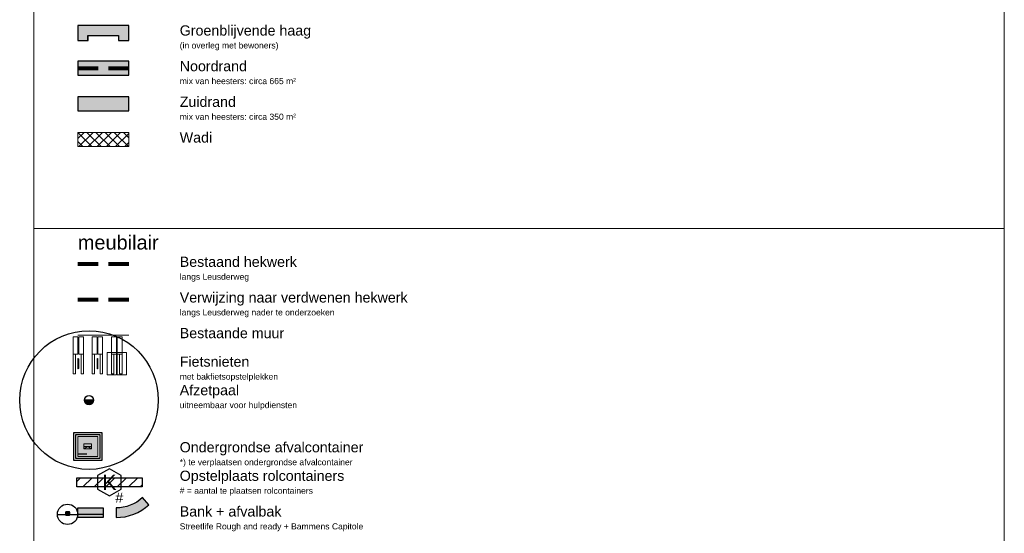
# Model space of a CAD drawing. Header units: metres. Extents: x 154038 to 155227, y 461678 to 462519.
# Tile 253 of 256: x 154964 to 154988, y 461750 to 461763. Entities that reach past the tile are written whole.
import ezdxf
from ezdxf.enums import TextEntityAlignment as Align

# ---------------------------------------------------------------- set-up
doc = ezdxf.new("R2010")
doc.units = ezdxf.units.M
doc.linetypes.add('DASHED', pattern=[0.75, 0.5, -0.25])
for name, color, linetype, lineweight in [('B-WE-IE-TERREINAFSCHEIDING_KUNSTMATIG_HEKWERK-G', 1, 'DASHED', 80), ('B-WE-IE-TERREINAFSCHEIDING_KUNSTMATIG_MUUR-G', 1, 'IE-TERREINAFSCHEIDING_KUNSTMATIG-SO', 18), ('N-PV-IE-TERREINAFSCHEIDING_KUNSTMATIG_HEKWERK-G', 10, 'DASHED', 80), ('N-WE-IE-MEUBILAIR_WEGMEUBILAIR_FIETSNIET-G', 4, 'Continuous', 0), ('N-WE-IE-MEUBILAIR_WEGMEUBILAIR_Fietsniet-S', 7, 'Continuous', 25), ('N-WE-IE-MEUBILAIR_WEGMEUBILAIR_FIETSNIET_BAKFIETS-G', 10, 'Continuous', 0), ('N-WE-IE-MEUBILAIR_WEGMEUBILAIR_FIETSNIET_FIETS-H', 3, 'Continuous', 0), ('N-WE-IE-MEUBILAIR_WEGMEUBILAIR_Meubilair-G', 6, 'Continuous', 25), ('N-WE-IE-MEUBILAIR_WEGMEUBILAIR_Meubilair-V', 42, 'Continuous', 25), ('N-WE-IE-MEUBILAIR_WEGMEUBILAIR_OndergrondseContainer-G', 6, 'Continuous', 0), ('N-WE-IE-MEUBILAIR_WEGMEUBILAIR_OndergrondseContainer-V', 254, 'Continuous', 0), ('N-WE-IE-TERREINAFSCHEIDING_KUNSTMATIG_StaalmatHEKWERK+klimop-G', 1, 'DASHED', 80), ('N-WE-OG-WADI-GV', 120, 'Continuous', 18), ('X-XX-AL-LEGENDA-G', 7, 'Continuous', 18), ('X-XX-AL-LEGENDA-T25', 7, 'Continuous', 13)]:
    doc.layers.add(name, color=color, linetype=linetype, lineweight=lineweight)
for name, color, linetype in [('N-GV-GR-GROENVOORZIENING_HAAG-G', 3, 'GR-HAAG1'), ('N-GV-GR-GROENVOORZIENING_Nrand-G', 4, 'Continuous'), ('N-GV-GR-GROENVOORZIENING_plantvakStraat_LAAG-G', 3, 'Continuous'), ('N-GV-GR-GROENVOORZIENING_Zrand-G', 5, 'Continuous'), ('N-WE-IE-MEUBILAIR_AFVALINZAMELING_AFVALBAK-G', 5, 'Continuous'), ('N-WE-IE-MEUBILAIR_AFVALINZAMELING_AFVALBAK-H', 30, 'Continuous'), ('N-WE-IE-MEUBILAIR_AFVALINZAMELING_AFVALBAK-V', 255, 'Continuous'), ('N-WE-IE-MEUBILAIR_WEGMEUBILAIR-AFZETPAAL-G', 1, 'Continuous'), ('N-WE-IE-MEUBILAIR_WEGMEUBILAIR_OndergrondseContainer-S', 6, 'Continuous'), ('N-WE-IE-MEUBILAIR_WEGMEUBILAIR_RolContainer-V', 10, 'Continuous')]:
    doc.layers.add(name, color=color, linetype=linetype)
for name, color, linetype, true_color in [('N-GV-GR-GROENVOORZIENING_HAAG-V', 7, 'Continuous', 0x546223), ('N-GV-GR-GROENVOORZIENING_Nrand-V', 7, 'Continuous', 0x787121), ('N-GV-GR-GROENVOORZIENING_Zrand-V', 7, 'Continuous', 0x787121), ('N-WE-IE-MEUBILAIR_AFVALINZAMELING_AFVALBAK-S', 7, 'Continuous', 0x101820), ('N-WE-IE-MEUBILAIR_AFVALINZAMELING_ROLCONTAINER-G', 7, 'Continuous', 0x63666a), ('N-WE-IE-MEUBILAIR_AFVALINZAMELING_ROLCONTAINER_aantal-T', 7, 'Continuous', 0xce0037), ('N-WE-IE-MEUBILAIR_ROLCONTAINERS-G', 7, 'Continuous', 0x53565a), ('N-WE-IE-MEUBILAIR_ROLCONTAINERS-V', 7, 'Continuous', 0x53565a)]:
    doc.layers.add(name, color=color, linetype=linetype, true_color=true_color)
doc.layers.add('N-WE-IE-MEUBILAIR_WEGMEUBILAIR-AFZETPAAL-H', color=30, linetype='Continuous', plot=False)
doc.layers.add('N-WE-IE-MEUBILAIR_WEGMEUBILAIR_OndergrondseContainer-H', color=30, linetype='Continuous', plot=False)
doc.layers.add('N-WE-IE-MEUBILAIR_WEGMEUBILAIR_FIETSNIET_VRIJE_RUIMTE-H', color=252, linetype='Continuous', lineweight=0, plot=False)
doc.layers.add('N-WE-OG-WADI-V', color=7, linetype='Continuous', lineweight=15, true_color=0x6bcaba)
doc.styles.get("Standard").update_dxf_attribs({"font": 'arial.ttf'})
doc.linetypes.add('GR-HAAG1', pattern='A,6,[176,NLCS.shx,S=0.125,R=0,X=0,Y=0],-2', length=8)
doc.linetypes.add('IE-TERREINAFSCHEIDING_KUNSTMATIG-SO', pattern='A,4,[82,NLCS.shx,S=0.75,R=90,X=0,Y=0],4,-2', length=10)
pattern_1 = [(0, (0, 0), (0, 6.985), [5.08, -1.905]), (90, (0, 0), (-6.985, 4e-16), [5.08, -1.905])]

# ---------------------------------------------------------------- blocks, each defined once
blk = doc.blocks.new('*U89')
at = {"layer": 'N-WE-IE-MEUBILAIR_WEGMEUBILAIR_FIETSNIET-G', "ltscale": 0.0001}
for points in [[(-0.131, 1.462), (-0.131, 0.562)], [(-0.047, 1.462), (-0.047, 0.562)]]:
    blk.add_lwpolyline(points, dxfattribs=at)
for centre in [(-0.089, 1.462), (-0.089, 0.562)]:
    blk.add_circle(centre, 0.042, dxfattribs=at)
at = {"layer": 'N-WE-IE-MEUBILAIR_WEGMEUBILAIR_FIETSNIET_FIETS-H', "ltscale": 0.0001}
for points in [[(-0.601, 1.95), (-0.366, 1.95), (-0.366, 0), (-0.601, 0)], [(0.423, 1.95), (0.188, 1.95), (0.188, 0), (0.423, 0)]]:
    blk.add_lwpolyline(points, close=True, dxfattribs=at)
at = {"layer": 'N-WE-IE-MEUBILAIR_WEGMEUBILAIR_FIETSNIET_VRIJE_RUIMTE-H', "ltscale": 0.0001}
for points in [[(-0.601, 1.95), (-0.131, 1.95), (-0.131, 3.65), (-0.601, 3.65)], [(0.423, 1.95), (-0.047, 1.95), (-0.047, 3.65), (0.423, 3.65)]]:
    blk.add_lwpolyline(points, close=True, dxfattribs=at)
blk = doc.blocks.new('*U210')
at = {"layer": 'N-WE-IE-MEUBILAIR_WEGMEUBILAIR_OndergrondseContainer-V'}
h = blk.add_hatch(dxfattribs=at)
h.set_pattern_fill('ANGLE', color=256)
h.set_pattern_definition(pattern_1)
h.paths.add_polyline_path([(0, 0), (1.95, 0), (1.95, 1.95), (0, 1.95)])
h = blk.add_hatch(color=256, dxfattribs=at)
h.dxf.hatch_style = 1
h.paths.add_polyline_path([(0, 0), (1.95, 0), (1.95, 1.95), (0, 1.95)])
at = {"layer": 'N-WE-IE-MEUBILAIR_WEGMEUBILAIR_RolContainer-V'}
h = blk.add_hatch(dxfattribs=at)
h.set_pattern_fill('ANGLE', color=256)
h.set_pattern_definition(pattern_1)
h.paths.add_polyline_path([(0, 0), (1.95, 0), (1.95, 1.95), (0, 1.95)])
at = {"layer": 'N-WE-IE-MEUBILAIR_WEGMEUBILAIR_OndergrondseContainer-G', "color": 0, "ltscale": 0.0001}
for points in [[(0, 0), (1.95, 0), (1.95, 1.95), (0, 1.95)], [(0.6, 0.725), (1.35, 0.725), (1.35, 1.225), (0.6, 1.225)]]:
    blk.add_lwpolyline(points, close=True, dxfattribs=at)
for points in [[(0.6, 0.975), (1.35, 0.975)], [(0.6, 0.725), (0.975, 0.975), (1.35, 0.725)]]:
    blk.add_lwpolyline(points, dxfattribs=at)
at = {"layer": 'N-WE-IE-MEUBILAIR_WEGMEUBILAIR_OndergrondseContainer-H', "ltscale": 0.0001}
for points in [[(-0.4, 2.35), (2.35, 2.35), (2.35, -0.4), (-0.4, -0.4)], [(-0.2, 2.15), (2.15, 2.15), (2.15, -0.2), (-0.2, -0.2)]]:
    blk.add_lwpolyline(points, close=True, dxfattribs=at)
blk = doc.blocks.new('*U239')
at = {"layer": 'N-WE-IE-MEUBILAIR_ROLCONTAINERS-V'}
h = blk.add_hatch(dxfattribs=at)
h.set_pattern_fill('ANSI31', color=256, scale=0.25)
h.set_pattern_definition([(45, (-18.4, 0), (-0.561266, 0.561266), [])])
h.paths.add_polyline_path([(-12.4, 0), (-6, 0), (-6, -0.9), (-12.4, -0.9)])
at = {"layer": 'N-WE-IE-MEUBILAIR_ROLCONTAINERS-G'}
blk.add_lwpolyline([(-12.4, 0), (-6, 0), (-6, -0.9), (-12.4, -0.9)], close=True, dxfattribs=at)
blk = doc.blocks.new('Symbool ROL_Afvalinzameling')
at = {"layer": 'N-WE-IE-MEUBILAIR_AFVALINZAMELING_ROLCONTAINER-G'}
blk.add_lwpolyline([(1.158, 0.668), (0, 1.337), (-1.158, 0.668), (-1.158, -0.668), (0, -1.337), (1.158, -0.668)], close=True, dxfattribs=at)
at = {"layer": 'N-WE-IE-MEUBILAIR_AFVALINZAMELING_ROLCONTAINER-G', "insert": (0, 0), "char_height": 1.5, "width": 6.68073, "attachment_point": 5}
blk.add_mtext('K', dxfattribs=at)
at = {"layer": 'N-WE-IE-MEUBILAIR_AFVALINZAMELING_ROLCONTAINER_aantal-T'}
blk.add_attdef('AANTAL', text='', height=1, dxfattribs=at).set_placement((0.579, -1.003), align=Align.TOP_LEFT)
blk = doc.blocks.new('*U323')
at = {"layer": 'N-WE-IE-MEUBILAIR_AFVALINZAMELING_AFVALBAK-V'}
h = blk.add_hatch(color=256, dxfattribs=at)
h.paths.add_polyline_path([(0.161, 0.215), (0.161, 0.155), (-0.149, 0.155), (-0.149, 0.215)], flags=16)
edge = h.paths.add_edge_path()
edge.add_arc((0.23, 0), 0.025, 270, 450)
edge.add_line((0.23, 0.025), (-0.23, 0.025))
edge.add_arc((-0.23, 0), 0.025, 90, 270)
edge.add_line((-0.23, -0.025), (0.23, -0.025))
edge = h.paths.add_edge_path(flags=17)
edge.add_arc((0.23, 0), 0.025, 270, 450)
edge = h.paths.add_edge_path(flags=17)
edge.add_arc((-0.23, 0), 0.025, 90, 270)
edge = h.paths.add_edge_path(flags=17)
edge.add_line((0.23, 0.025), (-0.23, 0.025))
edge = h.paths.add_edge_path(flags=17)
edge.add_line((0.23, -0.025), (-0.23, -0.025))
h.paths.add_polyline_path([(0.23, -0.025), (-0.23, -0.025)], flags=0)
edge = h.paths.add_edge_path()
edge.add_line((0.23, -0.025), (-0.23, -0.025))
edge.add_line((0.23, -0.025), (-0.23, -0.025))
edge.add_line((0.23, -0.025), (-0.23, -0.025))
edge.add_arc((-0.169, 0.16), 0.025, 180, 270)
edge.add_arc((0.181, 0.16), 0.025, 270, 360)
edge.add_line((0.206, 0.025), (0.206, 0.21))
edge.add_arc((0.181, 0.21), 0.025, 0, 90)
edge.add_line((0.181, 0.235), (-0.169, 0.235))
edge.add_arc((-0.169, 0.21), 0.025, 90, 180)
edge.add_line((-0.194, 0.21), (-0.194, 0.025))
edge.add_line((0.181, 0.135), (-0.169, 0.135))
edge.add_line((-0.194, -0.025), (-0.194, -0.05))
edge.add_arc((-0.169, -0.05), 0.025, 180, 270)
edge.add_line((-0.169, -0.075), (0.181, -0.075))
edge.add_arc((0.181, -0.05), 0.025, 270, 360)
edge.add_line((0.206, -0.05), (0.206, -0.025))
h = blk.add_hatch(color=256, dxfattribs=at)
h.paths.add_polyline_path([(0.206, -0.05, -0.414214), (0.181, -0.075), (-0.169, -0.075, -0.414214), (-0.194, -0.05), (-0.194, -0.025), (-0.23, -0.025, -1), (-0.23, 0.025), (-0.194, 0.025), (-0.194, 0.21, -0.414214), (-0.169, 0.235), (0.181, 0.235, -0.414214), (0.206, 0.21), (0.206, 0.025), (0.23, 0.025, -1), (0.23, -0.025), (0.206, -0.025)])
h.paths.add_polyline_path([(-0.149, 0.155), (-0.149, 0.215), (0.161, 0.215), (0.161, 0.155)], flags=16)
h = blk.add_hatch(color=256, dxfattribs=at)
h.paths.add_polyline_path([(0.206, 0.16, -0.414214), (0.181, 0.135), (-0.169, 0.135, -0.414214), (-0.194, 0.16), (-0.194, 0.025), (0.206, 0.025)])
h.paths.add_polyline_path([(0, -0.025), (-0.194, -0.025), (-0.194, -0.05, 0.414214), (-0.169, -0.075), (0, -0.075)])
at = {"layer": 'N-WE-IE-MEUBILAIR_AFVALINZAMELING_AFVALBAK-G'}
for points in [[(0.23, 0.025), (-0.23, 0.025)], [(0.181, 0.135), (-0.169, 0.135)], [(0.23, -0.025), (-0.23, -0.025)]]:
    blk.add_lwpolyline(points, dxfattribs=at)
for points in [[(0.206, 0.025), (0.206, 0.21, 0.414214), (0.181, 0.235), (-0.169, 0.235, 0.414214), (-0.194, 0.21), (-0.194, 0.025)], [(-0.194, -0.025), (-0.194, -0.05, 0.414214), (-0.169, -0.075), (0.181, -0.075, 0.414214), (0.206, -0.05), (0.206, -0.025)]]:
    blk.add_lwpolyline(points, format="xyb", dxfattribs=at)
blk.add_lwpolyline([(0.161, 0.215), (0.161, 0.155), (-0.149, 0.155), (-0.149, 0.215)], close=True, dxfattribs=at)
for centre, start, end in [((-0.23, 0), 90, 270), ((-0.169, 0.16), 180, 270), ((0.181, 0.16), 270, 0), ((0.23, 0), 270, 90)]:
    blk.add_arc(centre, 0.025, start, end, dxfattribs=at)
at = {"layer": 'N-WE-IE-MEUBILAIR_AFVALINZAMELING_AFVALBAK-H'}
blk.add_lwpolyline([(-1, 0), (1, 0)], dxfattribs=at)
blk.add_circle((0, 0), 1, dxfattribs=at)
blk = doc.blocks.new('*U222')
h = blk.add_hatch(color=0)
edge = h.paths.add_edge_path()
edge.add_line((0.11, 0), (-0.11, 0))
edge.add_arc((0, 0), 0.11, 180, 360)
at = {"layer": 'N-WE-IE-MEUBILAIR_WEGMEUBILAIR-AFZETPAAL-G', "color": 0}
blk.add_lwpolyline([(0.11, 0), (-0.11, 0, 1), (0.11, 0)], format="xyb", close=True, dxfattribs=at)
blk.add_circle((0, 0), 0.11, dxfattribs=at)
at = {"layer": 'N-WE-IE-MEUBILAIR_WEGMEUBILAIR-AFZETPAAL-H'}
blk.add_circle((0, 0), 1.7, dxfattribs=at)
blk = doc.blocks.new('*U347')
at = {"layer": 'N-GV-GR-GROENVOORZIENING_HAAG-V'}
h = blk.add_hatch(color=256, dxfattribs=at)
h.dxf.hatch_style = 1
h.paths.add_polyline_path([(-2.651, -0.5), (-1.651, -0.5), (-1.651, 0), (1.349, 0), (1.349, -0.5), (2.349, -0.5), (2.349, 1), (-2.651, 1)])
at = {"layer": 'N-GV-GR-GROENVOORZIENING_HAAG-G'}
blk.add_lwpolyline([(-2.651, -0.5), (-1.651, -0.5), (-1.651, 0), (1.349, 0), (1.349, -0.5), (2.349, -0.5), (2.349, 1), (-2.651, 1)], close=True, dxfattribs=at)

msp = doc.modelspace()

# ---------------------------------------------------------------- hatches: boundary and pattern name
at = {"layer": 'N-GV-GR-GROENVOORZIENING_HAAG-V'}
h = msp.add_hatch(color=256, dxfattribs=at)
h.dxf.hatch_style = 1
h.paths.add_polyline_path([(154965.021, 461762.297), (154965.271, 461762.297), (154965.271, 461762.422), (154966.021, 461762.422), (154966.021, 461762.297), (154966.271, 461762.297), (154966.271, 461762.672), (154965.021, 461762.672)])
at = {"layer": 'N-GV-GR-GROENVOORZIENING_Nrand-V'}
h = msp.add_hatch(color=256, dxfattribs=at)
h.dxf.hatch_style = 1
h.paths.add_polyline_path([(154965.021, 461761.447), (154966.271, 461761.447), (154966.271, 461761.797), (154965.021, 461761.797)])
at = {"layer": 'N-GV-GR-GROENVOORZIENING_Zrand-V'}
h = msp.add_hatch(color=256, dxfattribs=at)
h.dxf.hatch_style = 1
h.paths.add_polyline_path([(154965.021, 461760.572), (154966.271, 461760.572), (154966.271, 461760.922), (154965.021, 461760.922)])
at = {"layer": 'N-WE-IE-MEUBILAIR_WEGMEUBILAIR_Meubilair-V'}
h = msp.add_hatch(color=256, dxfattribs=at)
h.dxf.hatch_style = 1
edge = h.paths.add_edge_path()
edge.add_line((154965.959, 461750.832), (154965.959, 461750.597))
edge.add_arc((154965.959, 461751.793), 1.195, 270, 312.5779)
edge.add_line((154966.767, 461750.912), (154966.609, 461751.085))
edge.add_arc((154965.959, 461751.793), 0.961, 270, 312.5779, ccw=False)
h = msp.add_hatch(color=256, dxfattribs=at)
h.dxf.hatch_style = 1
h.paths.add_polyline_path([(154965.646, 461750.597), (154965.021, 461750.597), (154965.021, 461750.832), (154965.646, 461750.832)])
at = {"layer": 'N-WE-OG-WADI-V'}
h = msp.add_hatch(dxfattribs=at)
h.set_pattern_fill('ANSI37', color=256, scale=0.05)
h.set_pattern_definition([(45, (0, -5.25), (-0.112253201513, 0.112253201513), []), (135, (0, -5.25), (-0.112253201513, -0.112253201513), [])])
h.paths.add_polyline_path([(154965.021, 461760.047), (154966.271, 461760.047), (154966.271, 461759.697), (154965.021, 461759.697)])

# ---------------------------------------------------------------- linework, layer by layer
at = {"layer": 'B-WE-IE-TERREINAFSCHEIDING_KUNSTMATIG_HEKWERK-G', "transparency": 33554559, "flags": 128}
msp.add_lwpolyline([(154965.021, 461756.822), (154966.271, 461756.822)], dxfattribs=at)
at = {"layer": 'B-WE-IE-TERREINAFSCHEIDING_KUNSTMATIG_MUUR-G', "transparency": 33554559, "flags": 128}
msp.add_lwpolyline([(154965.021, 461755.072), (154966.271, 461755.072)], dxfattribs=at)
at = {"layer": 'N-GV-GR-GROENVOORZIENING_HAAG-G'}
msp.add_lwpolyline([(154965.021, 461762.297), (154965.271, 461762.297), (154965.271, 461762.422), (154966.021, 461762.422), (154966.021, 461762.297), (154966.271, 461762.297), (154966.271, 461762.672), (154965.021, 461762.672)], close=True, dxfattribs=at)
at = {"layer": 'N-GV-GR-GROENVOORZIENING_Nrand-G'}
for points in [[(154965.021, 461761.447), (154966.271, 461761.447), (154966.271, 461761.797), (154965.021, 461761.797)], [(154965.021, 461761.447), (154966.271, 461761.447), (154966.271, 461761.797), (154965.021, 461761.797)], [(154965.021, 461760.572), (154966.271, 461760.572), (154966.271, 461760.922), (154965.021, 461760.922)]]:
    msp.add_lwpolyline(points, close=True, dxfattribs=at)
at = {"layer": 'N-GV-GR-GROENVOORZIENING_Zrand-G'}
msp.add_lwpolyline([(154965.021, 461760.572), (154966.271, 461760.572), (154966.271, 461760.922), (154965.021, 461760.922)], close=True, dxfattribs=at)
at = {"layer": 'N-PV-IE-TERREINAFSCHEIDING_KUNSTMATIG_HEKWERK-G'}
msp.add_lwpolyline([(154965.021, 461755.947), (154966.271, 461755.947)], dxfattribs=at)
at = {"layer": 'N-WE-IE-MEUBILAIR_WEGMEUBILAIR_FIETSNIET_BAKFIETS-G'}
for points in [[(154965.967, 461754.647), (154965.742, 461754.647), (154965.742, 461754.097), (154965.967, 461754.097)], [(154966.213, 461754.647), (154965.988, 461754.647), (154965.988, 461754.097), (154966.213, 461754.097)]]:
    msp.add_lwpolyline(points, close=True, dxfattribs=at)
at = {"layer": 'N-WE-IE-MEUBILAIR_WEGMEUBILAIR_Meubilair-G'}
msp.add_lwpolyline([(154965.959, 461750.832), (154965.959, 461750.597, 0.187949), (154966.767, 461750.912), (154966.609, 461751.085, -0.187949)], format="xyb", close=True, dxfattribs=at)
msp.add_lwpolyline([(154965.646, 461750.597), (154965.021, 461750.597), (154965.021, 461750.832), (154965.646, 461750.832)], close=True, dxfattribs=at)
msp.add_lwpolyline([(154965.646, 461750.675), (154965.021, 461750.675)], dxfattribs=at)
at = {"layer": 'N-WE-IE-TERREINAFSCHEIDING_KUNSTMATIG_StaalmatHEKWERK+klimop-G'}
msp.add_lwpolyline([(154965.021, 461761.622), (154966.271, 461761.622)], dxfattribs=at)
at = {"layer": 'N-WE-OG-WADI-GV'}
msp.add_lwpolyline([(154965.021, 461760.047), (154966.271, 461760.047), (154966.271, 461759.697), (154965.021, 461759.697)], close=True, dxfattribs=at)
at = {"layer": 'X-XX-AL-LEGENDA-G'}
for p, q in [((154963.946, 461789.622), (154963.946, 461708.497)), ((154987.746, 461708.497), (154987.746, 461789.622))]:
    msp.add_line(p, q, dxfattribs=at)
msp.add_lwpolyline([(154963.946, 461757.685), (154987.746, 461757.685)], dxfattribs=at)

# ---------------------------------------------------------------- block references
at = {"layer": 'N-GV-GR-GROENVOORZIENING_HAAG-G', "xscale": 0.25, "yscale": 0.25, "zscale": 0.25}
msp.add_blockref('*U347', (154965.684, 461762.422), dxfattribs=at)
at = {"layer": 'N-GV-GR-GROENVOORZIENING_plantvakStraat_LAAG-G', "xscale": 0.25, "yscale": 0.25, "zscale": 0.25}
msp.add_blockref('Symbool ROL_Afvalinzameling', (154965.797, 461751.46), dxfattribs=at).add_auto_attribs({'AANTAL': '#'})
at = {"layer": 'N-WE-IE-MEUBILAIR_AFVALINZAMELING_AFVALBAK-S', "xscale": 0.25, "yscale": 0.25, "zscale": 0.25}
msp.add_blockref('*U323', (154964.771, 461750.675), dxfattribs=at)
at = {"layer": 'N-WE-IE-MEUBILAIR_ROLCONTAINERS-G', "xscale": 0.25, "yscale": 0.25, "zscale": 0.25, "rotation": 180}
msp.add_blockref('*U239', (154963.497, 461751.347), dxfattribs=at)
at = {"layer": 'N-WE-IE-MEUBILAIR_WEGMEUBILAIR-AFZETPAAL-G'}
msp.add_blockref('*U222', (154965.296, 461753.478), dxfattribs=at)
at = {"layer": 'N-WE-IE-MEUBILAIR_WEGMEUBILAIR_Fietsniet-S', "xscale": 0.2499999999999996, "yscale": 0.2499999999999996, "zscale": 0.2499999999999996, "rotation": 359.9964147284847}
for p in [(154965.054, 461754.119), (154965.525, 461754.119), (154966, 461754.119)]:
    msp.add_blockref('*U89', p, dxfattribs=at)
at = {"layer": 'N-WE-IE-MEUBILAIR_WEGMEUBILAIR_OndergrondseContainer-S', "xscale": 0.25, "yscale": 0.25, "zscale": 0.25}
msp.add_blockref('*U210', (154965.021, 461752.097), dxfattribs=at)

# ---------------------------------------------------------------- texts
at = {"layer": 'X-XX-AL-LEGENDA-T25', "width": 17.65, "attachment_point": 1}
for s, insert, char_height in [('Groenblijvende haag\\P{\\H0.6x;(in overleg met bewoners)}', (154967.521, 461762.672), 0.25), ('Noordrand\\P{\\H0.6x;mix van heesters: circa 665 m²}', (154967.521, 461761.797), 0.25), ('Zuidrand\\P{\\H0.6x;mix van heesters: circa 350 m²}', (154967.521, 461760.922), 0.25), ('Wadi^I^I^I^I', (154967.521, 461760.047), 0.25), ('meubilair', (154965.021, 461757.522), 0.35), ('Bestaand hekwerk\\P{\\H0.6x;langs Leusderweg}', (154967.521, 461756.997), 0.25), ('Verwijzing naar verdwenen hekwerk\\P{\\H0.6x;langs Leusderweg nader te onderzoeken}', (154967.521, 461756.122), 0.25), ('Bestaande muur', (154967.521, 461755.247), 0.25), ('Fietsnieten\\P{\\H0.6x;met bakfietsopstelplekken}', (154967.521, 461754.547), 0.25), ('Afzetpaal\\P{\\H0.6x;uitneembaar voor hulpdiensten}', (154967.521, 461753.847), 0.25), ('Ondergrondse afvalcontainer\\P{\\H0.6x;*) te verplaatsen ondergrondse afvalcontainer}', (154967.521, 461752.447), 0.25), ('Opstelplaats rolcontainers\\P{\\H0.6x;# = aantal te plaatsen rolcontainers}', (154967.521, 461751.747), 0.25), ('Bank + afvalbak\\P{\\H0.6x;Streetlife Rough and ready + Bammens Capitole }', (154967.521, 461750.872), 0.25)]:
    msp.add_mtext(s, dxfattribs=dict(at, insert=insert, char_height=char_height))

doc.saveas('drawing.dxf')
